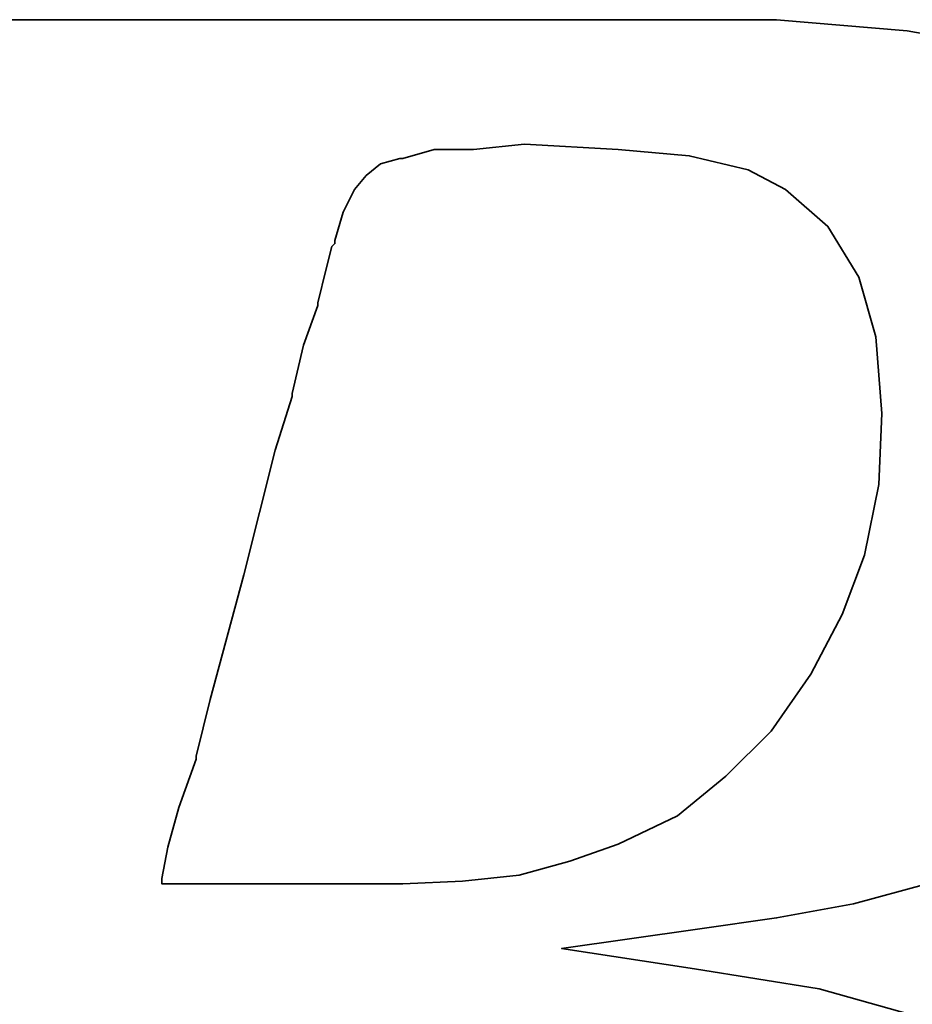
# Model space of a CAD drawing. Extents: x -176 to 363, y 100 to 494.
# Tile 30 of 48: x 261.52 to 262.86, y 175.43 to 176.91. Entities that reach past the tile are written whole.
import ezdxf

# ---------------------------------------------------------------- set-up
doc = ezdxf.new("R2010")
doc.units = 0
doc.header["$LTSCALE"] = 3
doc.header["$MEASUREMENT"] = 0
doc.layers.add('DIM', color=4, linetype='CONTINUOUS')
doc.layers.add('layer 1', color=7, linetype='CONTINUOUS')

# ---------------------------------------------------------------- blocks, each defined once
blk = doc.blocks.new('TBI MOTION logo(完整正式版)')
at = {"layer": 'layer 1', "color": 22, "lineweight": 35}
for points, knots in [([(-64.65375, -6.86375), (-64.65375, -6.86375), (-64.84375, -7.29625), (-64.84375, -7.29625), (-64.84375, -7.29625), (-64.84375, -7.29625), (-64.86875, -7.34375), (-64.86875, -7.34375), (-64.86875, -7.34375), (-64.86875, -7.34375), (-64.86875, -7.36875), (-64.86875, -7.36875), (-64.86875, -7.36875), (-64.86875, -7.36875), (-65.15375, -7.65375), (-65.15375, -7.65375), (-65.15375, -7.65375), (-65.15375, -7.65375), (-65.17875, -7.65375), (-65.17875, -7.65375), (-65.17875, -7.65375), (-65.17875, -7.65375), (-65.20375, -7.67875), (-65.20375, -7.67875), (-65.20375, -7.67875), (-65.20375, -7.67875), (-65.58875, -7.87125), (-65.58875, -7.87125), (-65.58875, -7.87125), (-65.58875, -7.87125), (-65.63375, -7.87125), (-65.63375, -7.87125), (-65.63375, -7.87125), (-65.63375, -7.87125), (-65.65875, -7.89375), (-65.65875, -7.89375), (-65.65875, -7.89375), (-65.65875, -7.89375), (-66.09375, -7.94375), (-66.09375, -7.94375), (-66.09375, -7.94375), (-66.09375, -7.94375), (-66.11375, -7.94375), (-66.11375, -7.94375), (-66.11375, -7.94375), (-66.11375, -7.94375), (-66.16375, -7.94375), (-66.16375, -7.94375), (-66.16375, -7.94375), (-66.16375, -7.94375), (-66.30875, -7.94375), (-66.30875, -7.94375), (-66.30875, -7.94375), (-66.30875, -7.94375), (-66.69375, -7.94375), (-66.69375, -7.94375), (-66.69375, -7.94375), (-66.69375, -7.94375), (-67.07375, -7.94375), (-67.07375, -7.94375), (-67.07375, -7.94375), (-67.07375, -7.94375), (-67.12375, -7.94375), (-67.12375, -7.94375), (-67.12375, -7.94375), (-67.12375, -7.94375), (-67.12375, -7.96625), (-67.12375, -7.96625), (-67.12375, -7.96625), (-67.12375, -7.96625), (-67.14875, -7.99125), (-67.14875, -7.99125), (-67.14875, -7.99125), (-67.14875, -7.99125), (-67.24375, -8.34875), (-67.24375, -8.34875), (-67.24375, -8.34875), (-67.24375, -8.34875), (-67.31375, -8.68625), (-67.31375, -8.68625), (-67.31375, -8.68625), (-67.31375, -8.68625), (-67.26875, -8.68625), (-67.26875, -8.68625), (-67.26875, -8.68625), (-67.26875, -8.68625), (-67.07375, -8.68625), (-67.07375, -8.68625), (-67.07375, -8.68625), (-67.07375, -8.68625), (-66.54875, -8.68625), (-66.54875, -8.68625), (-66.54875, -8.68625), (-66.54875, -8.68625), (-65.82625, -8.68625), (-65.82625, -8.68625), (-65.82625, -8.68625), (-65.82625, -8.68625), (-65.01375, -8.68625), (-65.01375, -8.68625), (-65.01375, -8.68625), (-65.01375, -8.68625), (-64.05375, -8.68625), (-64.05375, -8.68625), (-64.05375, -8.68625), (-64.05375, -8.68625), (-62.08375, -8.68625), (-62.08375, -8.68625), (-62.08375, -8.68625), (-62.08375, -8.68625), (-60.06875, -8.68625), (-60.06875, -8.68625), (-60.06875, -8.68625), (-60.06875, -8.68625), (-59.10875, -8.68625), (-59.10875, -8.68625), (-59.10875, -8.68625), (-59.10875, -8.68625), (-58.29375, -8.68625), (-58.29375, -8.68625), (-58.29375, -8.68625), (-58.29375, -8.68625), (-57.57375, -8.68625), (-57.57375, -8.68625), (-57.57375, -8.68625), (-57.57375, -8.68625), (-57.04875, -8.68625), (-57.04875, -8.68625), (-57.04875, -8.68625), (-57.04875, -8.68625), (-56.85375, -8.68625), (-56.85375, -8.68625), (-56.85375, -8.68625), (-56.85375, -8.68625), (-56.70875, -8.68625), (-56.70875, -8.68625), (-56.70875, -8.68625), (-56.70875, -8.68625), (-56.61375, -8.68625), (-56.61375, -8.68625), (-56.61375, -8.68625), (-56.61375, -8.68625), (-56.56875, -8.68625), (-56.56875, -8.68625), (-56.56875, -8.68625), (-56.56875, -8.68625), (-55.65375, -8.63875), (-55.65375, -8.63875), (-55.65375, -8.63875), (-55.65375, -8.63875), (-54.76875, -8.51875), (-54.76875, -8.51875), (-54.76875, -8.51875), (-54.76875, -8.51875), (-53.90375, -8.30375), (-53.90375, -8.30375), (-53.90375, -8.30375), (-53.90375, -8.30375), (-53.08875, -8.03875), (-53.08875, -8.03875), (-53.08875, -8.03875), (-53.08875, -8.03875), (-52.34375, -7.65375), (-52.34375, -7.65375), (-52.34375, -7.65375), (-52.34375, -7.65375), (-51.69875, -7.29625), (-51.69875, -7.29625), (-51.69875, -7.29625), (-51.69875, -7.29625), (-51.21875, -6.91125), (-51.21875, -6.91125), (-51.21875, -6.91125), (-51.21875, -6.91125), (-50.83375, -6.50375), (-50.83375, -6.50375), (-50.83375, -6.50375), (-50.83375, -6.50375), (-50.44875, -5.94875), (-50.44875, -5.94875), (-50.44875, -5.94875), (-50.44875, -5.94875), (-50.13875, -5.30375), (-50.13875, -5.30375), (-50.13875, -5.30375), (-50.13875, -5.30375), (-49.99375, -4.65375), (-49.99375, -4.65375), (-49.99375, -4.65375), (-49.99375, -4.65375), (-49.92375, -3.98375), (-49.92375, -3.98375), (-49.92375, -3.98375), (-49.92375, -3.98375), (-49.99375, -3.19374), (-49.99375, -3.19374), (-49.99375, -3.19374), (-49.99375, -3.19374), (-50.23374, -2.44874), (-50.23374, -2.44874), (-50.23374, -2.44874), (-50.23374, -2.44874), (-50.59375, -1.87374), (-50.59375, -1.87374), (-50.59375, -1.87374), (-50.59375, -1.87374), (-51.09875, -1.31874), (-51.09875, -1.31874), (-51.09875, -1.31874), (-51.09875, -1.31874), (-51.74375, -0.81875), (-51.74375, -0.81875), (-51.74375, -0.81875), (-51.74375, -0.81875), (-52.53875, -0.48125), (-52.53875, -0.48125), (-52.53875, -0.48125), (-52.53875, -0.48125), (-53.47375, -0.21875), (-53.47375, -0.21875), (-53.47375, -0.21875), (-53.47375, -0.21875), (-54.52875, -0.04874), (-54.52875, -0.04874), (-54.52875, -0.04874), (-54.52875, -0.04874), (-55.65375, 0.12125), (-55.65375, 0.12125), (-55.65375, 0.12125), (-55.65375, 0.12125), (-54.50375, 0.28624), (-54.50375, 0.28624), (-54.50375, 0.28624), (-54.50375, 0.28624), (-53.83375, 0.38124), (-53.83375, 0.38124), (-53.83375, 0.38124), (-53.83375, 0.38124), (-53.18375, 0.50125), (-53.18375, 0.50125), (-53.18375, 0.50125), (-53.18375, 0.50125), (-52.55875, 0.66874), (-52.55875, 0.66874), (-52.55875, 0.66874), (-52.55875, 0.66874), (-52.03375, 0.86124), (-52.03375, 0.86124), (-52.03375, 0.86124), (-52.03375, 0.86124), (-51.50374, 1.03124), (-51.50374, 1.03124), (-51.50374, 1.03124), (-51.50374, 1.03124), (-51.09875, 1.27125), (-51.09875, 1.27125), (-51.09875, 1.27125), (-51.09875, 1.27125), (-50.71375, 1.48624), (-50.71375, 1.48624), (-50.71375, 1.48624), (-50.71375, 1.48624), (-50.37625, 1.77625), (-50.37625, 1.77625), (-50.37625, 1.77625), (-50.37625, 1.77625), (-49.82375, 2.37625), (-49.82375, 2.37625), (-49.82375, 2.37625), (-49.82375, 2.37625), (-49.41875, 2.99625), (-49.41875, 2.99625), (-49.41875, 2.99625), (-49.41875, 2.99625), (-49.22375, 3.76625), (-49.22375, 3.76625), (-49.22375, 3.76625), (-49.22375, 3.76625), (-49.15375, 4.50874), (-49.15375, 4.50874), (-49.15375, 4.50874), (-49.15375, 4.50874), (-49.20375, 5.25125), (-49.20375, 5.25125), (-49.20375, 5.25125), (-49.20375, 5.25125), (-49.41875, 5.92625), (-49.41875, 5.92625), (-49.41875, 5.92625), (-49.41875, 5.92625), (-49.77875, 6.47625), (-49.77875, 6.47625), (-49.77875, 6.47625), (-49.77875, 6.47625), (-50.33125, 7.02624), (-50.33125, 7.02624), (-50.33125, 7.02624), (-50.33125, 7.02624), (-51.00125, 7.43625), (-51.00125, 7.43625), (-51.00125, 7.43625), (-51.00125, 7.43625), (-51.79375, 7.72625), (-51.79375, 7.72625), (-51.79375, 7.72625), (-51.79375, 7.72625), (-52.72875, 7.89124), (-52.72875, 7.89124), (-52.72875, 7.89124), (-52.72875, 7.89124), (-53.83375, 7.98625), (-53.83375, 7.98625), (-53.83375, 7.98625), (-53.83375, 7.98625), (-53.92875, 7.98625), (-53.92875, 7.98625), (-53.92875, 7.98625), (-53.92875, 7.98625), (-54.26375, 7.98625), (-54.26375, 7.98625), (-54.26375, 7.98625), (-54.26375, 7.98625), (-54.74375, 7.98625), (-54.74375, 7.98625), (-54.74375, 7.98625), (-54.74375, 7.98625), (-55.36875, 7.98625), (-55.36875, 7.98625), (-55.36875, 7.98625), (-55.36875, 7.98625), (-56.13375, 7.98625), (-56.13375, 7.98625), (-56.13375, 7.98625), (-56.13375, 7.98625), (-56.94875, 7.98625), (-56.94875, 7.98625), (-56.94875, 7.98625), (-56.94875, 7.98625), (-58.77625, 7.98625), (-58.77625, 7.98625), (-58.77625, 7.98625), (-58.77625, 7.98625), (-60.59875, 7.98625), (-60.59875, 7.98625), (-60.59875, 7.98625), (-60.59875, 7.98625), (-61.41375, 7.98625), (-61.41375, 7.98625), (-61.41375, 7.98625), (-61.41375, 7.98625), (-62.17875, 7.98625), (-62.17875, 7.98625), (-62.17875, 7.98625), (-62.17875, 7.98625), (-62.80375, 7.98625), (-62.80375, 7.98625), (-62.80375, 7.98625), (-62.80375, 7.98625), (-63.30625, 7.98625), (-63.30625, 7.98625), (-63.30625, 7.98625), (-63.30625, 7.98625), (-63.57375, 7.98625), (-63.57375, 7.98625), (-63.57375, 7.98625), (-63.57375, 7.98625), (-63.57375, 7.96375), (-63.57375, 7.96375), (-63.57375, 7.96375), (-63.57375, 7.96375), (-63.59875, 7.94125), (-63.59875, 7.94125), (-63.59875, 7.94125), (-63.59875, 7.94125), (-63.69375, 7.55625), (-63.69375, 7.55625), (-63.69375, 7.55625), (-63.69375, 7.55625), (-63.76375, 7.24624), (-63.76375, 7.24624), (-63.76375, 7.24624), (-63.76375, 7.24624), (-63.23875, 7.24624), (-63.23875, 7.24624), (-63.23875, 7.24624), (-63.23875, 7.24624), (-62.75875, 7.24624), (-62.75875, 7.24624), (-62.75875, 7.24624), (-62.75875, 7.24624), (-62.61125, 7.24624), (-62.61125, 7.24624), (-62.61125, 7.24624), (-62.61125, 7.24624), (-62.56625, 7.24624), (-62.56625, 7.24624), (-62.56625, 7.24624), (-62.56625, 7.24624), (-62.22875, 7.24624), (-62.22875, 7.24624), (-62.22875, 7.24624), (-62.22875, 7.24624), (-62.20375, 7.24624), (-62.20375, 7.24624), (-62.20375, 7.24624), (-62.20375, 7.24624), (-62.17875, 7.21875), (-62.17875, 7.21875), (-62.17875, 7.21875), (-62.17875, 7.21875), (-61.96375, 7.17125), (-61.96375, 7.17125), (-61.96375, 7.17125), (-61.96375, 7.17125), (-61.72375, 7.12624), (-61.72375, 7.12624), (-61.72375, 7.12624), (-61.72375, 7.12624), (-61.70375, 7.12624), (-61.70375, 7.12624), (-61.70375, 7.12624), (-61.70375, 7.12624), (-61.55875, 7.07624), (-61.55875, 7.07624), (-61.55875, 7.07624), (-61.55875, 7.07624), (-61.50875, 7.07624), (-61.50875, 7.07624), (-61.50875, 7.07624), (-61.50875, 7.07624), (-61.48375, 7.02624), (-61.48375, 7.02624), (-61.48375, 7.02624), (-61.48375, 7.02624), (-61.31875, 6.83375), (-61.31875, 6.83375), (-61.31875, 6.83375), (-61.31875, 6.83375), (-61.29375, 6.81125), (-61.29375, 6.81125), (-61.29375, 6.81125), (-61.29375, 6.81125), (-61.29375, 6.78625), (-61.29375, 6.78625), (-61.29375, 6.78625), (-61.29375, 6.78625), (-61.19875, 6.50124), (-61.19875, 6.50124), (-61.19875, 6.50124), (-61.19875, 6.50124), (-61.17375, 6.45124), (-61.17375, 6.45124), (-61.17375, 6.45124), (-61.17375, 6.45124), (-61.19875, 6.40625), (-61.19875, 6.40625), (-61.19875, 6.40625), (-61.19875, 6.40625), (-61.26875, 5.99624), (-61.26875, 5.99624), (-61.26875, 5.99624), (-61.26875, 5.99624), (-61.26875, 5.85125), (-61.26875, 5.85125), (-61.26875, 5.85125), (-61.26875, 5.85125), (-61.26875, 5.82625), (-61.26875, 5.82625), (-61.26875, 5.82625), (-61.26875, 5.82625), (-61.29375, 5.80625), (-61.29375, 5.80625), (-61.29375, 5.80625), (-61.29375, 5.80625), (-61.34125, 5.66125), (-61.34125, 5.66125), (-61.34125, 5.66125), (-61.34125, 5.66125), (-61.41375, 5.44625), (-61.41375, 5.44625), (-61.41375, 5.44625), (-61.41375, 5.44625), (-61.48375, 5.15625), (-61.48375, 5.15625), (-61.48375, 5.15625), (-61.48375, 5.15625), (-61.58375, 4.82124), (-61.58375, 4.82124), (-61.58375, 4.82124), (-61.58375, 4.82124), (-61.79875, 4.00375), (-61.79875, 4.00375), (-61.79875, 4.00375), (-61.79875, 4.00375), (-62.05875, 2.99625), (-62.05875, 2.99625), (-62.05875, 2.99625), (-62.05875, 2.99625), (-62.34875, 1.91625), (-62.34875, 1.91625), (-62.34875, 1.91625), (-62.34875, 1.91625), (-62.97375, -0.41124), (-62.97375, -0.41124), (-62.97375, -0.41124), (-62.97375, -0.41124), (-63.59875, -2.75875), (-63.59875, -2.75875), (-63.59875, -2.75875), (-63.59875, -2.75875), (-63.88375, -3.86374), (-63.88375, -3.86374), (-63.88375, -3.86374), (-63.88375, -3.86374), (-64.14875, -4.82374), (-64.14875, -4.82374), (-64.14875, -4.82374), (-64.14875, -4.82374), (-64.36375, -5.64125), (-64.36375, -5.64125), (-64.36375, -5.64125), (-64.36375, -5.64125), (-64.43625, -5.97625), (-64.43625, -5.97625), (-64.43625, -5.97625), (-64.43625, -5.97625), (-64.50875, -6.28625), (-64.50875, -6.28625), (-64.50875, -6.28625), (-64.50875, -6.28625), (-64.50875, -6.30875), (-64.50875, -6.30875), (-64.50875, -6.30875), (-64.50875, -6.30875), (-64.57875, -6.50375), (-64.57875, -6.50375), (-64.57875, -6.50375), (-64.57875, -6.50375), (-64.62875, -6.69625), (-64.62875, -6.69625), (-64.62875, -6.69625), (-64.62875, -6.69625), (-64.62875, -6.76875), (-64.62875, -6.76875), (-64.62875, -6.76875), (-64.62875, -6.76875), (-64.62875, -6.81375), (-64.62875, -6.81375), (-64.62875, -6.81375), (-64.62875, -6.81375), (-64.62875, -6.83875), (-64.62875, -6.83875), (-64.62875, -6.83875), (-64.62875, -6.83875), (-64.65375, -6.86375), (-64.65375, -6.86375)], [0, 0, 0, 0, 0.0071942, 0.0071942, 0.0071942, 0.0071942, 0.0143885, 0.0143885, 0.0143885, 0.0143885, 0.0215827, 0.0215827, 0.0215827, 0.0215827, 0.028777, 0.028777, 0.028777, 0.028777, 0.0359712, 0.0359712, 0.0359712, 0.0359712, 0.0431655, 0.0431655, 0.0431655, 0.0431655, 0.0503597, 0.0503597, 0.0503597, 0.0503597, 0.057554, 0.057554, 0.057554, 0.057554, 0.0647482, 0.0647482, 0.0647482, 0.0647482, 0.0719424, 0.0719424, 0.0719424, 0.0719424, 0.0791367, 0.0791367, 0.0791367, 0.0791367, 0.0863309, 0.0863309, 0.0863309, 0.0863309, 0.0935252, 0.0935252, 0.0935252, 0.0935252, 0.1007194, 0.1007194, 0.1007194, 0.1007194, 0.1079137, 0.1079137, 0.1079137, 0.1079137, 0.1151079, 0.1151079, 0.1151079, 0.1151079, 0.1223022, 0.1223022, 0.1223022, 0.1223022, 0.1294964, 0.1294964, 0.1294964, 0.1294964, 0.1366906, 0.1366906, 0.1366906, 0.1366906, 0.1438849, 0.1438849, 0.1438849, 0.1438849, 0.1510791, 0.1510791, 0.1510791, 0.1510791, 0.1582734, 0.1582734, 0.1582734, 0.1582734, 0.1654676, 0.1654676, 0.1654676, 0.1654676, 0.1726619, 0.1726619, 0.1726619, 0.1726619, 0.1798561, 0.1798561, 0.1798561, 0.1798561, 0.1870504, 0.1870504, 0.1870504, 0.1870504, 0.1942446, 0.1942446, 0.1942446, 0.1942446, 0.2014388, 0.2014388, 0.2014388, 0.2014388, 0.2086331, 0.2086331, 0.2086331, 0.2086331, 0.2158273, 0.2158273, 0.2158273, 0.2158273, 0.2230216, 0.2230216, 0.2230216, 0.2230216, 0.2302158, 0.2302158, 0.2302158, 0.2302158, 0.2374101, 0.2374101, 0.2374101, 0.2374101, 0.2446043, 0.2446043, 0.2446043, 0.2446043, 0.2517986, 0.2517986, 0.2517986, 0.2517986, 0.2589928, 0.2589928, 0.2589928, 0.2589928, 0.2661871, 0.2661871, 0.2661871, 0.2661871, 0.2733813, 0.2733813, 0.2733813, 0.2733813, 0.2805755, 0.2805755, 0.2805755, 0.2805755, 0.2877698, 0.2877698, 0.2877698, 0.2877698, 0.294964, 0.294964, 0.294964, 0.294964, 0.3021583, 0.3021583, 0.3021583, 0.3021583, 0.3093525, 0.3093525, 0.3093525, 0.3093525, 0.3165468, 0.3165468, 0.3165468, 0.3165468, 0.323741, 0.323741, 0.323741, 0.323741, 0.3309353, 0.3309353, 0.3309353, 0.3309353, 0.3381295, 0.3381295, 0.3381295, 0.3381295, 0.3453237, 0.3453237, 0.3453237, 0.3453237, 0.352518, 0.352518, 0.352518, 0.352518, 0.3597122, 0.3597122, 0.3597122, 0.3597122, 0.3669065, 0.3669065, 0.3669065, 0.3669065, 0.3741007, 0.3741007, 0.3741007, 0.3741007, 0.381295, 0.381295, 0.381295, 0.381295, 0.3884892, 0.3884892, 0.3884892, 0.3884892, 0.3956835, 0.3956835, 0.3956835, 0.3956835, 0.4028777, 0.4028777, 0.4028777, 0.4028777, 0.4100719, 0.4100719, 0.4100719, 0.4100719, 0.4172662, 0.4172662, 0.4172662, 0.4172662, 0.4244604, 0.4244604, 0.4244604, 0.4244604, 0.4316547, 0.4316547, 0.4316547, 0.4316547, 0.4388489, 0.4388489, 0.4388489, 0.4388489, 0.4460432, 0.4460432, 0.4460432, 0.4460432, 0.4532374, 0.4532374, 0.4532374, 0.4532374, 0.4604317, 0.4604317, 0.4604317, 0.4604317, 0.4676259, 0.4676259, 0.4676259, 0.4676259, 0.4748201, 0.4748201, 0.4748201, 0.4748201, 0.4820144, 0.4820144, 0.4820144, 0.4820144, 0.4892086, 0.4892086, 0.4892086, 0.4892086, 0.4964029, 0.4964029, 0.4964029, 0.4964029, 0.5035971, 0.5035971, 0.5035971, 0.5035971, 0.5107914, 0.5107914, 0.5107914, 0.5107914, 0.5179856, 0.5179856, 0.5179856, 0.5179856, 0.5251799, 0.5251799, 0.5251799, 0.5251799, 0.5323741, 0.5323741, 0.5323741, 0.5323741, 0.5395683, 0.5395683, 0.5395683, 0.5395683, 0.5467626, 0.5467626, 0.5467626, 0.5467626, 0.5539568, 0.5539568, 0.5539568, 0.5539568, 0.5611511, 0.5611511, 0.5611511, 0.5611511, 0.5683453, 0.5683453, 0.5683453, 0.5683453, 0.5755396, 0.5755396, 0.5755396, 0.5755396, 0.5827338, 0.5827338, 0.5827338, 0.5827338, 0.5899281, 0.5899281, 0.5899281, 0.5899281, 0.5971223, 0.5971223, 0.5971223, 0.5971223, 0.6043165, 0.6043165, 0.6043165, 0.6043165, 0.6115108, 0.6115108, 0.6115108, 0.6115108, 0.618705, 0.618705, 0.618705, 0.618705, 0.6258993, 0.6258993, 0.6258993, 0.6258993, 0.6330935, 0.6330935, 0.6330935, 0.6330935, 0.6402878, 0.6402878, 0.6402878, 0.6402878, 0.647482, 0.647482, 0.647482, 0.647482, 0.6546763, 0.6546763, 0.6546763, 0.6546763, 0.6618705, 0.6618705, 0.6618705, 0.6618705, 0.6690647, 0.6690647, 0.6690647, 0.6690647, 0.676259, 0.676259, 0.676259, 0.676259, 0.6834532, 0.6834532, 0.6834532, 0.6834532, 0.6906475, 0.6906475, 0.6906475, 0.6906475, 0.6978417, 0.6978417, 0.6978417, 0.6978417, 0.705036, 0.705036, 0.705036, 0.705036, 0.7122302, 0.7122302, 0.7122302, 0.7122302, 0.7194245, 0.7194245, 0.7194245, 0.7194245, 0.7266187, 0.7266187, 0.7266187, 0.7266187, 0.7338129, 0.7338129, 0.7338129, 0.7338129, 0.7410072, 0.7410072, 0.7410072, 0.7410072, 0.7482014, 0.7482014, 0.7482014, 0.7482014, 0.7553957, 0.7553957, 0.7553957, 0.7553957, 0.7625899, 0.7625899, 0.7625899, 0.7625899, 0.7697842, 0.7697842, 0.7697842, 0.7697842, 0.7769784, 0.7769784, 0.7769784, 0.7769784, 0.7841727, 0.7841727, 0.7841727, 0.7841727, 0.7913669, 0.7913669, 0.7913669, 0.7913669, 0.7985612, 0.7985612, 0.7985612, 0.7985612, 0.8057554, 0.8057554, 0.8057554, 0.8057554, 0.8129496, 0.8129496, 0.8129496, 0.8129496, 0.8201439, 0.8201439, 0.8201439, 0.8201439, 0.8273381, 0.8273381, 0.8273381, 0.8273381, 0.8345324, 0.8345324, 0.8345324, 0.8345324, 0.8417266, 0.8417266, 0.8417266, 0.8417266, 0.8489209, 0.8489209, 0.8489209, 0.8489209, 0.8561151, 0.8561151, 0.8561151, 0.8561151, 0.8633094, 0.8633094, 0.8633094, 0.8633094, 0.8705036, 0.8705036, 0.8705036, 0.8705036, 0.8776978, 0.8776978, 0.8776978, 0.8776978, 0.8848921, 0.8848921, 0.8848921, 0.8848921, 0.8920863, 0.8920863, 0.8920863, 0.8920863, 0.8992806, 0.8992806, 0.8992806, 0.8992806, 0.9064748, 0.9064748, 0.9064748, 0.9064748, 0.9136691, 0.9136691, 0.9136691, 0.9136691, 0.9208633, 0.9208633, 0.9208633, 0.9208633, 0.9280576, 0.9280576, 0.9280576, 0.9280576, 0.9352518, 0.9352518, 0.9352518, 0.9352518, 0.942446, 0.942446, 0.942446, 0.942446, 0.9496403, 0.9496403, 0.9496403, 0.9496403, 0.9568345, 0.9568345, 0.9568345, 0.9568345, 0.9640288, 0.9640288, 0.9640288, 0.9640288, 0.971223, 0.971223, 0.971223, 0.971223, 0.9784173, 0.9784173, 0.9784173, 0.9784173, 0.9856115, 0.9856115, 0.9856115, 0.9856115, 0.9928058, 0.9928058, 0.9928058, 0.9928058, 1, 1, 1, 1]), ([(-57.50375, 6.35625), (-57.50375, 6.35625), (-57.57375, 6.11625), (-57.57375, 6.11625), (-57.57375, 6.11625), (-57.57375, 6.11625), (-57.57375, 6.09125), (-57.57375, 6.09125), (-57.57375, 6.09125), (-57.57375, 6.09125), (-57.59875, 6.06625), (-57.59875, 6.06625), (-57.59875, 6.06625), (-57.59875, 6.06625), (-57.64875, 5.87625), (-57.64875, 5.87625), (-57.64875, 5.87625), (-57.64875, 5.87625), (-57.71875, 5.58875), (-57.71875, 5.58875), (-57.71875, 5.58875), (-57.71875, 5.58875), (-57.71875, 5.56625), (-57.71875, 5.56625), (-57.71875, 5.56625), (-57.71875, 5.56625), (-57.83875, 5.23125), (-57.83875, 5.23125), (-57.83875, 5.23125), (-57.83875, 5.23125), (-57.93625, 4.82124), (-57.93625, 4.82124), (-57.93625, 4.82124), (-57.93625, 4.82124), (-57.93625, 4.79624), (-57.93625, 4.79624), (-57.93625, 4.79624), (-57.93625, 4.79624), (-58.07875, 4.34125), (-58.07875, 4.34125), (-58.07875, 4.34125), (-58.07875, 4.34125), (-58.34375, 3.28625), (-58.34375, 3.28625), (-58.34375, 3.28625), (-58.34375, 3.28625), (-58.62875, 2.23124), (-58.62875, 2.23124), (-58.62875, 2.23124), (-58.62875, 2.23124), (-58.74875, 1.75125), (-58.74875, 1.75125), (-58.74875, 1.75125), (-58.74875, 1.75125), (-58.74875, 1.72625), (-58.74875, 1.72625), (-58.74875, 1.72625), (-58.74875, 1.72625), (-58.89375, 1.31625), (-58.89375, 1.31625), (-58.89375, 1.31625), (-58.89375, 1.31625), (-58.98875, 0.98124), (-58.98875, 0.98124), (-58.98875, 0.98124), (-58.98875, 0.98124), (-59.03875, 0.71625), (-59.03875, 0.71625), (-59.03875, 0.71625), (-59.03875, 0.71625), (-59.03875, 0.66874), (-59.03875, 0.66874), (-59.03875, 0.66874), (-59.03875, 0.66874), (-58.91875, 0.66874), (-58.91875, 0.66874), (-58.91875, 0.66874), (-58.91875, 0.66874), (-58.53375, 0.66874), (-58.53375, 0.66874), (-58.53375, 0.66874), (-58.53375, 0.66874), (-58.10375, 0.66874), (-58.10375, 0.66874), (-58.10375, 0.66874), (-58.10375, 0.66874), (-57.66875, 0.66874), (-57.66875, 0.66874), (-57.66875, 0.66874), (-57.66875, 0.66874), (-57.33375, 0.66874), (-57.33375, 0.66874), (-57.33375, 0.66874), (-57.33375, 0.66874), (-57.09375, 0.66874), (-57.09375, 0.66874), (-57.09375, 0.66874), (-57.09375, 0.66874), (-56.99875, 0.66874), (-56.99875, 0.66874), (-56.99875, 0.66874), (-56.99875, 0.66874), (-56.49375, 0.69374), (-56.49375, 0.69374), (-56.49375, 0.69374), (-56.49375, 0.69374), (-56.01375, 0.74374), (-56.01375, 0.74374), (-56.01375, 0.74374), (-56.01375, 0.74374), (-55.58375, 0.86124), (-55.58375, 0.86124), (-55.58375, 0.86124), (-55.58375, 0.86124), (-55.17375, 1.00624), (-55.17375, 1.00624), (-55.17375, 1.00624), (-55.17375, 1.00624), (-54.67375, 1.24625), (-54.67375, 1.24625), (-54.67375, 1.24625), (-54.67375, 1.24625), (-54.26375, 1.58124), (-54.26375, 1.58124), (-54.26375, 1.58124), (-54.26375, 1.58124), (-53.87875, 1.96374), (-53.87875, 1.96374), (-53.87875, 1.96374), (-53.87875, 1.96374), (-53.54375, 2.44625), (-53.54375, 2.44625), (-53.54375, 2.44625), (-53.54375, 2.44625), (-53.27875, 2.95125), (-53.27875, 2.95125), (-53.27875, 2.95125), (-53.27875, 2.95125), (-53.08875, 3.45124), (-53.08875, 3.45124), (-53.08875, 3.45124), (-53.08875, 3.45124), (-52.96875, 4.05124), (-52.96875, 4.05124), (-52.96875, 4.05124), (-52.96875, 4.05124), (-52.94375, 4.65125), (-52.94375, 4.65125), (-52.94375, 4.65125), (-52.94375, 4.65125), (-52.99375, 5.30125), (-52.99375, 5.30125), (-52.99375, 5.30125), (-52.99375, 5.30125), (-53.13875, 5.80625), (-53.13875, 5.80625), (-53.13875, 5.80625), (-53.13875, 5.80625), (-53.39875, 6.23625), (-53.39875, 6.23625), (-53.39875, 6.23625), (-53.39875, 6.23625), (-53.75875, 6.54875), (-53.75875, 6.54875), (-53.75875, 6.54875), (-53.75875, 6.54875), (-54.07375, 6.71625), (-54.07375, 6.71625), (-54.07375, 6.71625), (-54.07375, 6.71625), (-54.57375, 6.83375), (-54.57375, 6.83375), (-54.57375, 6.83375), (-54.57375, 6.83375), (-55.17375, 6.88625), (-55.17375, 6.88625), (-55.17375, 6.88625), (-55.17375, 6.88625), (-55.96875, 6.93125), (-55.96875, 6.93125), (-55.96875, 6.93125), (-55.96875, 6.93125), (-56.39875, 6.88625), (-56.39875, 6.88625), (-56.39875, 6.88625), (-56.39875, 6.88625), (-56.42125, 6.88625), (-56.42125, 6.88625), (-56.42125, 6.88625), (-56.42125, 6.88625), (-56.73375, 6.88625), (-56.73375, 6.88625), (-56.73375, 6.88625), (-56.73375, 6.88625), (-56.99875, 6.81125), (-56.99875, 6.81125), (-56.99875, 6.81125), (-56.99875, 6.81125), (-57.02375, 6.81125), (-57.02375, 6.81125), (-57.02375, 6.81125), (-57.02375, 6.81125), (-57.18875, 6.76625), (-57.18875, 6.76625), (-57.18875, 6.76625), (-57.18875, 6.76625), (-57.30875, 6.66625), (-57.30875, 6.66625), (-57.30875, 6.66625), (-57.30875, 6.66625), (-57.40875, 6.54875), (-57.40875, 6.54875), (-57.40875, 6.54875), (-57.40875, 6.54875), (-57.50375, 6.35625), (-57.50375, 6.35625)], [0, 0, 0, 0, 0.0185185, 0.0185185, 0.0185185, 0.0185185, 0.037037, 0.037037, 0.037037, 0.037037, 0.0555556, 0.0555556, 0.0555556, 0.0555556, 0.0740741, 0.0740741, 0.0740741, 0.0740741, 0.0925926, 0.0925926, 0.0925926, 0.0925926, 0.1111111, 0.1111111, 0.1111111, 0.1111111, 0.1296296, 0.1296296, 0.1296296, 0.1296296, 0.1481481, 0.1481481, 0.1481481, 0.1481481, 0.1666667, 0.1666667, 0.1666667, 0.1666667, 0.1851852, 0.1851852, 0.1851852, 0.1851852, 0.2037037, 0.2037037, 0.2037037, 0.2037037, 0.2222222, 0.2222222, 0.2222222, 0.2222222, 0.2407407, 0.2407407, 0.2407407, 0.2407407, 0.2592593, 0.2592593, 0.2592593, 0.2592593, 0.2777778, 0.2777778, 0.2777778, 0.2777778, 0.2962963, 0.2962963, 0.2962963, 0.2962963, 0.3148148, 0.3148148, 0.3148148, 0.3148148, 0.3333333, 0.3333333, 0.3333333, 0.3333333, 0.3518519, 0.3518519, 0.3518519, 0.3518519, 0.3703704, 0.3703704, 0.3703704, 0.3703704, 0.3888889, 0.3888889, 0.3888889, 0.3888889, 0.4074074, 0.4074074, 0.4074074, 0.4074074, 0.4259259, 0.4259259, 0.4259259, 0.4259259, 0.4444444, 0.4444444, 0.4444444, 0.4444444, 0.462963, 0.462963, 0.462963, 0.462963, 0.4814815, 0.4814815, 0.4814815, 0.4814815, 0.5, 0.5, 0.5, 0.5, 0.5185185, 0.5185185, 0.5185185, 0.5185185, 0.537037, 0.537037, 0.537037, 0.537037, 0.5555556, 0.5555556, 0.5555556, 0.5555556, 0.5740741, 0.5740741, 0.5740741, 0.5740741, 0.5925926, 0.5925926, 0.5925926, 0.5925926, 0.6111111, 0.6111111, 0.6111111, 0.6111111, 0.6296296, 0.6296296, 0.6296296, 0.6296296, 0.6481481, 0.6481481, 0.6481481, 0.6481481, 0.6666667, 0.6666667, 0.6666667, 0.6666667, 0.6851852, 0.6851852, 0.6851852, 0.6851852, 0.7037037, 0.7037037, 0.7037037, 0.7037037, 0.7222222, 0.7222222, 0.7222222, 0.7222222, 0.7407407, 0.7407407, 0.7407407, 0.7407407, 0.7592593, 0.7592593, 0.7592593, 0.7592593, 0.7777778, 0.7777778, 0.7777778, 0.7777778, 0.7962963, 0.7962963, 0.7962963, 0.7962963, 0.8148148, 0.8148148, 0.8148148, 0.8148148, 0.8333333, 0.8333333, 0.8333333, 0.8333333, 0.8518519, 0.8518519, 0.8518519, 0.8518519, 0.8703704, 0.8703704, 0.8703704, 0.8703704, 0.8888889, 0.8888889, 0.8888889, 0.8888889, 0.9074074, 0.9074074, 0.9074074, 0.9074074, 0.9259259, 0.9259259, 0.9259259, 0.9259259, 0.9444444, 0.9444444, 0.9444444, 0.9444444, 0.962963, 0.962963, 0.962963, 0.962963, 0.9814815, 0.9814815, 0.9814815, 0.9814815, 1, 1, 1, 1])]:
    blk.add_open_spline(points, degree=3, knots=knots, dxfattribs=at)

msp = doc.modelspace()

# ---------------------------------------------------------------- block references
at = {"layer": 'DIM', "color": 7, "xscale": 0.1773674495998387, "yscale": 0.1773674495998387, "zscale": 0.1773674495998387}
msp.add_blockref('TBI MOTION logo(完整正式版)', (272.2004, 175.4902), dxfattribs=at)

doc.saveas('drawing.dxf')
